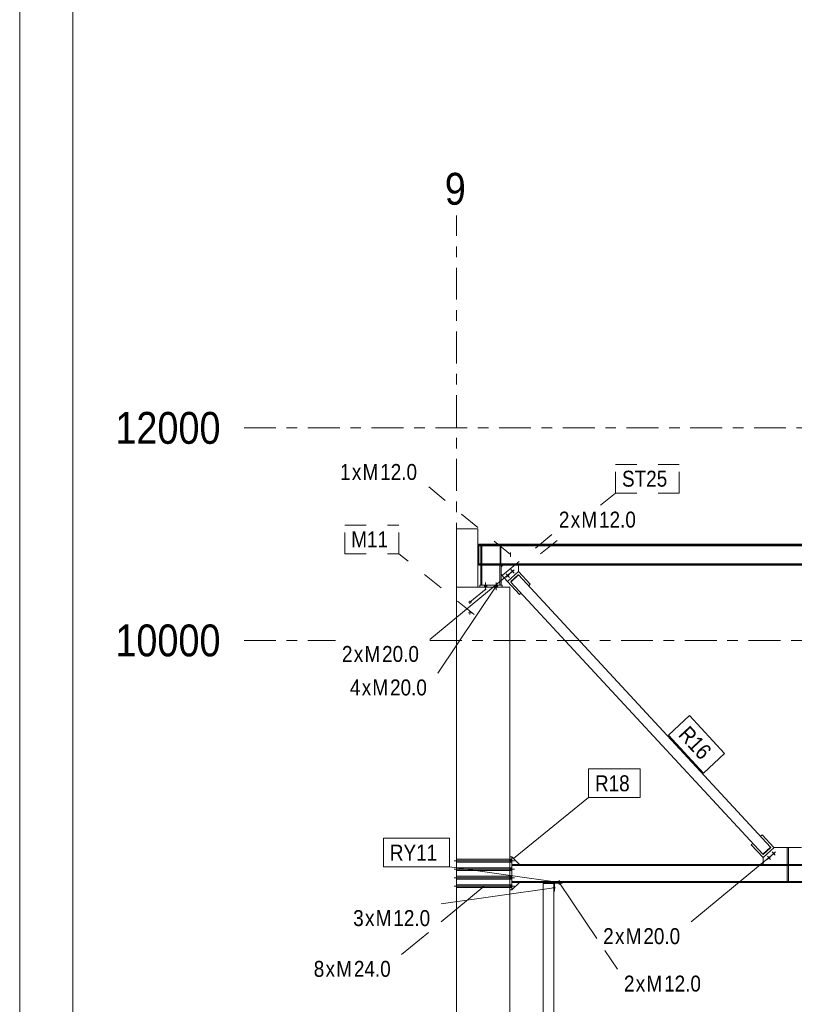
# Model space of a CAD drawing. Header units: millimetres. Extents: x -981 to 119, y -271 to 339.
# Tile 3 of 16: x -981 to -908, y 66 to 158. Entities that reach past the tile are written whole.
import ezdxf

# ---------------------------------------------------------------- set-up
doc = ezdxf.new("R2010")
doc.units = ezdxf.units.MM
for name, pattern in [('XKITLINE00', [0]), ('XKITLINE02', [4, 2, -2]), ('XKITLINE03', [6, 3, -1, 1, -1])]:
    doc.linetypes.add(name, pattern=pattern)
for name, color, linetype, lineweight in [('Arkusz rysunku', 3, 'Continuous', 0), ('Element', 2, 'Continuous', 0), ('Spoina', 1, 'Continuous', 0), ('Znak elementu', 2, 'Continuous', 0), ('Znak śruby', 4, 'Continuous', 0), ('Śruba', 3, 'Continuous', 0)]:
    doc.layers.add(name, color=color, linetype=linetype, lineweight=lineweight)
doc.styles.add('ARIAL', font='ARIAL.TTF')

msp = doc.modelspace()

# ---------------------------------------------------------------- hatches: boundary and pattern name
at = {"layer": 'Śruba'}
for points in [[(-934.829, 106.438), (-934.835, 106.447), (-934.84, 106.456), (-934.845, 106.466), (-934.848, 106.476), (-934.85, 106.487), (-934.851, 106.498), (-934.851, 106.508), (-934.85, 106.519), (-934.848, 106.53), (-934.845, 106.54), (-934.841, 106.55), (-934.836, 106.56), (-934.83, 106.569), (-934.824, 106.577), (-934.816, 106.585), (-934.808, 106.592), (-934.799, 106.598), (-934.79, 106.603), (-934.78, 106.607), (-934.769, 106.61), (-934.759, 106.613), (-934.748, 106.614), (-934.737, 106.614), (-934.726, 106.613), (-934.716, 106.611), (-934.705, 106.608), (-934.695, 106.604), (-934.686, 106.599), (-934.677, 106.593), (-934.668, 106.586), (-934.661, 106.579), (-934.654, 106.571), (-934.648, 106.562), (-934.643, 106.552), (-934.638, 106.542), (-934.635, 106.532), (-934.633, 106.521), (-934.632, 106.511), (-934.632, 106.5), (-934.632, 106.489), (-934.634, 106.478), (-934.637, 106.468), (-934.642, 106.458), (-934.646, 106.449), (-934.652, 106.439), (-934.659, 106.431), (-934.667, 106.423), (-934.675, 106.416), (-934.684, 106.41), (-934.693, 106.405), (-934.703, 106.401), (-934.714, 106.398), (-934.724, 106.395), (-934.735, 106.394), (-934.746, 106.394), (-934.756, 106.395), (-934.767, 106.397), (-934.777, 106.4), (-934.787, 106.404), (-934.797, 106.409), (-934.806, 106.415), (-934.814, 106.422), (-934.822, 106.429)], [(-935.269, 106.03), (-935.275, 106.039), (-935.281, 106.048), (-935.285, 106.058), (-935.288, 106.069), (-935.29, 106.079), (-935.292, 106.09), (-935.292, 106.101), (-935.291, 106.111), (-935.289, 106.122), (-935.286, 106.132), (-935.282, 106.142), (-935.277, 106.152), (-935.271, 106.161), (-935.264, 106.169), (-935.256, 106.177), (-935.248, 106.184), (-935.239, 106.19), (-935.23, 106.195), (-935.22, 106.2), (-935.21, 106.203), (-935.199, 106.205), (-935.188, 106.206), (-935.177, 106.206), (-935.167, 106.205), (-935.156, 106.203), (-935.146, 106.2), (-935.136, 106.196), (-935.126, 106.191), (-935.117, 106.185), (-935.109, 106.179), (-935.101, 106.171), (-935.094, 106.163), (-935.088, 106.154), (-935.083, 106.145), (-935.079, 106.135), (-935.075, 106.124), (-935.073, 106.114), (-935.072, 106.103), (-935.072, 106.092), (-935.073, 106.081), (-935.075, 106.071), (-935.078, 106.06), (-935.082, 106.05), (-935.087, 106.041), (-935.093, 106.032), (-935.099, 106.023), (-935.107, 106.016), (-935.115, 106.009), (-935.124, 106.003), (-935.134, 105.998), (-935.144, 105.993), (-935.154, 105.99), (-935.164, 105.988), (-935.175, 105.987), (-935.186, 105.987), (-935.197, 105.987), (-935.207, 105.989), (-935.218, 105.992), (-935.228, 105.997), (-935.237, 106.001), (-935.246, 106.007), (-935.255, 106.014), (-935.262, 106.022)], [(-937.16, 105), (-937.38, 105), (-937.38, 105.2), (-937.16, 105.2)], [(-936.16, 105), (-936.38, 105), (-936.38, 105.2), (-936.16, 105.2)], [(-910.064, 80.013), (-910.058, 80.004), (-910.053, 79.995), (-910.049, 79.985), (-910.045, 79.975), (-910.043, 79.964), (-910.042, 79.953), (-910.042, 79.943), (-910.043, 79.932), (-910.045, 79.921), (-910.048, 79.911), (-910.052, 79.901), (-910.057, 79.891), (-910.063, 79.882), (-910.07, 79.874), (-910.077, 79.866), (-910.085, 79.859), (-910.094, 79.853), (-910.104, 79.848), (-910.114, 79.844), (-910.124, 79.84), (-910.135, 79.838), (-910.145, 79.837), (-910.156, 79.837), (-910.167, 79.838), (-910.177, 79.84), (-910.188, 79.843), (-910.198, 79.847), (-910.207, 79.852), (-910.216, 79.858), (-910.225, 79.864), (-910.233, 79.872), (-910.239, 79.88), (-910.246, 79.889), (-910.251, 79.899), (-910.255, 79.909), (-910.258, 79.919), (-910.26, 79.929), (-910.262, 79.94), (-910.262, 79.951), (-910.261, 79.962), (-910.259, 79.972), (-910.256, 79.983), (-910.252, 79.993), (-910.247, 80.002), (-910.241, 80.011), (-910.234, 80.02), (-910.227, 80.027), (-910.218, 80.034), (-910.209, 80.04), (-910.2, 80.046), (-910.19, 80.05), (-910.18, 80.053), (-910.169, 80.055), (-910.158, 80.057), (-910.148, 80.057), (-910.137, 80.056), (-910.126, 80.054), (-910.116, 80.051), (-910.106, 80.047), (-910.096, 80.042), (-910.087, 80.036), (-910.079, 80.029), (-910.071, 80.021)], [(-940, 79.139), (-940, 79.399), (-935, 79.399), (-935, 79.139)], [(-940, 79.139), (-940, 79.399), (-935, 79.399), (-935, 79.139)], [(-934.99, 79.139), (-934.99, 79.399), (-934.79, 79.399), (-934.79, 79.139)], [(-934.99, 79.139), (-934.99, 79.399), (-934.79, 79.399), (-934.79, 79.139)], [(-910.504, 79.606), (-910.498, 79.597), (-910.493, 79.587), (-910.489, 79.577), (-910.486, 79.567), (-910.483, 79.556), (-910.482, 79.546), (-910.482, 79.535), (-910.483, 79.524), (-910.485, 79.514), (-910.488, 79.503), (-910.492, 79.493), (-910.497, 79.484), (-910.503, 79.475), (-910.51, 79.466), (-910.517, 79.458), (-910.526, 79.451), (-910.535, 79.445), (-910.544, 79.44), (-910.554, 79.436), (-910.564, 79.433), (-910.575, 79.43), (-910.586, 79.429), (-910.596, 79.429), (-910.607, 79.43), (-910.618, 79.432), (-910.628, 79.435), (-910.638, 79.439), (-910.648, 79.444), (-910.657, 79.45), (-910.665, 79.457), (-910.673, 79.464), (-910.68, 79.473), (-910.686, 79.482), (-910.691, 79.491), (-910.695, 79.501), (-910.699, 79.511), (-910.701, 79.522), (-910.702, 79.533), (-910.702, 79.543), (-910.701, 79.554), (-910.699, 79.565), (-910.696, 79.575), (-910.692, 79.585), (-910.687, 79.595), (-910.681, 79.604), (-910.674, 79.612), (-910.667, 79.62), (-910.659, 79.627), (-910.65, 79.633), (-910.64, 79.638), (-910.63, 79.642), (-910.62, 79.646), (-910.609, 79.648), (-910.599, 79.649), (-910.588, 79.649), (-910.577, 79.648), (-910.566, 79.646), (-910.556, 79.643), (-910.546, 79.639), (-910.537, 79.634), (-910.528, 79.628), (-910.519, 79.621), (-910.511, 79.614)], [(-940, 78.339), (-940, 78.599), (-935, 78.599), (-935, 78.339)], [(-940, 78.339), (-940, 78.599), (-935, 78.599), (-935, 78.339)], [(-934.99, 78.339), (-934.99, 78.599), (-934.79, 78.599), (-934.79, 78.339)], [(-934.99, 78.339), (-934.99, 78.599), (-934.79, 78.599), (-934.79, 78.339)], [(-940, 77.539), (-940, 77.799), (-935, 77.799), (-935, 77.539)], [(-940, 77.539), (-940, 77.799), (-935, 77.799), (-935, 77.539)], [(-940, 76.739), (-940, 76.999), (-935, 76.999), (-935, 76.739)], [(-940, 76.739), (-940, 76.999), (-935, 76.999), (-935, 76.739)], [(-934.99, 77.539), (-934.99, 77.799), (-934.79, 77.799), (-934.79, 77.539)], [(-934.99, 77.539), (-934.99, 77.799), (-934.79, 77.799), (-934.79, 77.539)], [(-934.99, 76.739), (-934.99, 76.999), (-934.79, 76.999), (-934.79, 76.739)], [(-934.99, 76.739), (-934.99, 76.999), (-934.79, 76.999), (-934.79, 76.739)], [(-930.42, 77.309), (-930.28, 77.309), (-930.28, 77.214), (-930.42, 77.214)], [(-930.42, 77.309), (-930.28, 77.309), (-930.28, 77.214), (-930.42, 77.214)], [(-930.42, 77.214), (-930.28, 77.214), (-930.28, 77.154), (-930.42, 77.154)], [(-930.42, 77.214), (-930.28, 77.214), (-930.28, 77.154), (-930.42, 77.154)], [(-930.85, 76.784), (-930.85, 76.644), (-930.88, 76.644), (-930.88, 76.784)], [(-930.85, 76.784), (-930.85, 76.644), (-930.88, 76.644), (-930.88, 76.784)], [(-930.85, 76.784), (-930.85, 76.644), (-930.88, 76.644), (-930.88, 76.784)], [(-930.79, 76.784), (-930.79, 76.644), (-930.85, 76.644), (-930.85, 76.784)], [(-930.79, 76.784), (-930.79, 76.644), (-930.85, 76.644), (-930.85, 76.784)], [(-930.79, 76.784), (-930.79, 76.644), (-930.85, 76.644), (-930.85, 76.784)]]:
    msp.add_hatch(color=256, dxfattribs=at).paths.add_polyline_path(points, flags=17)

# ---------------------------------------------------------------- linework, layer by layer
at = {"layer": 'Arkusz rysunku', "linetype": 'XKITLINE00', "lineweight": 0}
for p, q in [((-981.125, 339), (-981.125, -271)), ((-976.125, 334), (-976.125, -266))]:
    msp.add_line(p, q, dxfattribs=at)
at = {"layer": 'Element', "linetype": 'XKITLINE00', "lineweight": 0}
for p, q in [((-940, 105), (-940, 110.5)), ((-940, 110.5), (-938, 110.5)), ((-938, 110.5), (-938, 105)), ((-937.9, 109.05), (-937.9, 107.088)), ((-937.9, 109.05), (-832.55, 109.05)), ((-937.9, 108.987), (-832.55, 108.987)), ((-937.9, 108.887), (-832.55, 108.887)), ((-937.71, 107.193), (-937.71, 108.887)), ((-937.71, 108.882), (-937.63, 108.882)), ((-937.63, 108.887), (-937.63, 107.193)), ((-935.91, 107.193), (-935.91, 108.887)), ((-935.91, 108.882), (-935.83, 108.882)), ((-935.83, 108.887), (-935.83, 107.193)), ((-937.9, 107.218), (-937.71, 107.218)), ((-937.9, 107.188), (-832.55, 107.188)), ((-937.9, 107.088), (-832.55, 107.088)), ((-937.72, 105.2), (-937.72, 107.088)), ((-937.63, 107.193), (-937.71, 107.193)), ((-937.63, 107.218), (-935.91, 107.218)), ((-937.62, 105.2), (-937.62, 107.088)), ((-935.92, 105.2), (-935.92, 107.088)), ((-935.83, 107.193), (-935.91, 107.193)), ((-935.83, 107.218), (-880.04, 107.218)), ((-935.82, 105.2), (-935.82, 107.088)), ((-935.82, 106.917), (-935.649, 107.088)), ((-934.176, 107.088), (-934.176, 106.482)), ((-935.203, 105.531), (-935.82, 106.196)), ((-934.176, 106.482), (-935.203, 105.531)), ((-934.202, 106.186), (-934.906, 105.534)), ((-934.894, 105.491), (-934.16, 106.17)), ((-934.175, 106.157), (-934.202, 106.186)), ((-933.062, 105.279), (-934.176, 106.482)), ((-910.44, 80.552), (-934.16, 106.17)), ((-940, 0), (-940, 105)), ((-940, 105), (-935, 105)), ((-938, 105), (-940, 105)), ((-937.82, 105), (-937.82, 105.2)), ((-937.82, 105.2), (-935.72, 105.2)), ((-935.72, 105.2), (-935.72, 105)), ((-935.204, 105.531), (-934.089, 104.328)), ((-935, 0), (-935, 105)), ((-934.906, 105.534), (-934.879, 105.505)), ((-911.174, 79.873), (-934.894, 105.491)), ((-933.209, 105.143), (-933.062, 105.279)), ((-934.089, 104.328), (-933.942, 104.464)), ((-911.391, 81.58), (-911.244, 81.715)), ((-910.13, 80.512), (-911.244, 81.715)), ((-912.272, 80.764), (-912.125, 80.9)), ((-911.157, 79.561), (-912.272, 80.764)), ((-911.174, 79.873), (-910.44, 80.552)), ((-911.132, 79.857), (-911.159, 79.886)), ((-910.117, 80.524), (-911.157, 79.561)), ((-911.132, 79.857), (-910.427, 80.509)), ((-910.427, 80.509), (-910.455, 80.539)), ((-907.526, 80.524), (-910.117, 80.524)), ((-908.872, 80.524), (-908.872, 78.924)), ((-908.872, 80.524), (-908.772, 80.524)), ((-908.772, 80.524), (-908.772, 78.924)), ((-934.79, 79.624), (-934.99, 79.624)), ((-934.99, 79.624), (-934.99, 76.514)), ((-934.09, 78.924), (-934.79, 79.624)), ((-934.79, 79.624), (-934.79, 76.514)), ((-934.79, 78.924), (-880.85, 78.924)), ((-934.79, 78.829), (-880.85, 78.829)), ((-911.157, 79.561), (-911.157, 78.924)), ((-908.872, 78.924), (-908.772, 78.924)), ((-908.772, 78.824), (-908.872, 78.824)), ((-908.872, 78.824), (-908.872, 77.314)), ((-908.772, 78.824), (-908.772, 77.314)), ((-934.79, 77.309), (-880.85, 77.309)), ((-934.79, 76.514), (-934.09, 77.214)), ((-934.79, 77.214), (-930.85, 77.214)), ((-930.85, 77.114), (-931.85, 77.114)), ((-931.85, 77.114), (-931.85, 0.1)), ((-930.85, 77.214), (-930.05, 77.214)), ((-930.85, 77.114), (-930.85, 77.214)), ((-930.85, 77.114), (-930.85, 0.1)), ((-930.05, 77.154), (-930.79, 77.154)), ((-930.79, 77.154), (-930.79, 76.414)), ((-930.05, 77.214), (-930.05, 77.154)), ((-930.05, 77.214), (-880.85, 77.214)), ((-908.772, 77.314), (-908.872, 77.314)), ((-934.79, 76.514), (-934.99, 76.514)), ((-930.79, 76.414), (-930.85, 76.414))]:
    msp.add_line(p, q, dxfattribs=at)
at = {"layer": 'Spoina', "linetype": 'XKITLINE03', "lineweight": 0}
for p, q in [((-940, -5.928), (-940, 140)), ((-960, 120), (-893.047, 120)), ((-960, 100), (-951.392, 100)), ((-942.52, 100), (-867.844, 100))]:
    msp.add_line(p, q, dxfattribs=at)
at = {"layer": 'Znak elementu', "linetype": 'XKITLINE02', "lineweight": 0}
for p, q in [((-925.032, 116.569), (-919.051, 116.569)), ((-925.032, 113.869), (-925.032, 116.569)), ((-919.051, 113.869), (-919.051, 116.569)), ((-926.453, 112.719), (-925.032, 113.869)), ((-925.032, 113.869), (-919.051, 113.869)), ((-950.517, 110.855), (-945.426, 110.855)), ((-950.517, 108.155), (-950.517, 110.855)), ((-945.426, 108.155), (-945.426, 110.855)), ((-932.103, 108.148), (-929.79, 110.019)), ((-950.517, 108.155), (-945.426, 108.155)), ((-938.355, 102.434), (-945.426, 108.155))]:
    msp.add_line(p, q, dxfattribs=at)
at = {"layer": 'Znak elementu', "linetype": 'XKITLINE00', "lineweight": 0}
for p, q in [((-920.061, 91.091), (-918.08, 92.925)), ((-918.08, 92.925), (-914.772, 89.352)), ((-920.061, 91.091), (-916.753, 87.518)), ((-916.753, 87.518), (-914.772, 89.352)), ((-927.576, 87.902), (-922.707, 87.902)), ((-927.576, 85.202), (-927.576, 87.902)), ((-922.707, 85.202), (-922.707, 87.902)), ((-934.647, 79.481), (-927.576, 85.202)), ((-927.576, 85.202), (-922.707, 85.202)), ((-946.885, 81.378), (-940.681, 81.378)), ((-946.885, 78.678), (-946.885, 81.378)), ((-940.681, 78.678), (-940.681, 81.378)), ((-946.885, 78.678), (-940.681, 78.678)), ((-930.055, 77.181), (-940.681, 78.678))]:
    msp.add_line(p, q, dxfattribs=at)
at = {"layer": 'Znak śruby', "linetype": 'XKITLINE02', "lineweight": 0}
for p, q in [((-934.919, 108.072), (-942.697, 114.5)), ((-938.75, 103.591), (-930.972, 110.019))]:
    msp.add_line(p, q, dxfattribs=at)
at = {"layer": 'Znak śruby', "linetype": 'XKITLINE00', "lineweight": 0}
for p, q in [((-934.741, 106.504), (-942.52, 100.076)), ((-936.27, 105.1), (-941.77, 96.924)), ((-910.152, 79.947), (-917.93, 73.519)), ((-930.35, 77.231), (-926.803, 71.958)), ((-937.395, 76.869), (-941.461, 73.509)), ((-930.835, 76.714), (-941.461, 75.217)), ((-942.661, 72.517), (-945.173, 70.441)), ((-926.036, 70.819), (-924.85, 69.055))]:
    msp.add_line(p, q, dxfattribs=at)
at = {"layer": 'Śruba', "linetype": 'XKITLINE02', "lineweight": 0}
for p, q in [((-934.919, 108.272), (-934.919, 107.872)), ((-937.38, 105), (-937.38, 105.2)), ((-937.27, 104.74), (-937.27, 105.46)), ((-937.16, 105), (-937.16, 105.2)), ((-936.38, 105), (-936.38, 105.2)), ((-936.27, 104.74), (-936.27, 105.46)), ((-936.16, 105), (-936.16, 105.2))]:
    msp.add_line(p, q, dxfattribs=at)
at = {"layer": 'Śruba', "linetype": 'XKITLINE00', "lineweight": 0}
for p, q in [((-934.903, 106.355), (-934.58, 106.654)), ((-934.592, 106.343), (-934.891, 106.666)), ((-935.343, 105.947), (-935.02, 106.246)), ((-935.032, 105.935), (-935.331, 106.258)), ((-937.38, 105), (-937.38, 105.2)), ((-937.27, 104.74), (-937.27, 105.46)), ((-937.16, 105), (-937.16, 105.2)), ((-936.38, 105), (-936.38, 105.2)), ((-936.27, 104.74), (-936.27, 105.46)), ((-936.16, 105), (-936.16, 105.2)), ((-938.89, 103.591), (-938.797, 103.591)), ((-938.75, 103.731), (-938.75, 103.638)), ((-938.75, 103.451), (-938.75, 103.544)), ((-938.61, 103.591), (-938.703, 103.591)), ((-938.89, 102.591), (-938.797, 102.591)), ((-938.75, 102.731), (-938.75, 102.638)), ((-938.75, 102.451), (-938.75, 102.544)), ((-938.61, 102.591), (-938.703, 102.591)), ((-910.431, 79.689), (-910.754, 79.39)), ((-910.742, 79.701), (-910.443, 79.378)), ((-909.99, 80.096), (-910.313, 79.797)), ((-910.301, 80.108), (-910.002, 79.785)), ((-940.24, 79.269), (-934.55, 79.269)), ((-940.24, 79.269), (-934.55, 79.269)), ((-940, 79.399), (-935, 79.399)), ((-940, 79.399), (-935, 79.399)), ((-940, 79.139), (-935, 79.139)), ((-940, 79.139), (-935, 79.139)), ((-934.99, 79.399), (-934.79, 79.399)), ((-934.99, 79.399), (-934.79, 79.399)), ((-934.99, 79.139), (-934.79, 79.139)), ((-934.99, 79.139), (-934.79, 79.139)), ((-940.24, 78.469), (-934.55, 78.469)), ((-940.24, 78.469), (-934.55, 78.469)), ((-940, 78.599), (-935, 78.599)), ((-940, 78.599), (-935, 78.599)), ((-940, 78.339), (-935, 78.339)), ((-940, 78.339), (-935, 78.339)), ((-934.99, 78.599), (-934.79, 78.599)), ((-934.99, 78.599), (-934.79, 78.599)), ((-934.99, 78.339), (-934.79, 78.339)), ((-934.99, 78.339), (-934.79, 78.339)), ((-940.24, 77.669), (-934.55, 77.669)), ((-940.24, 77.669), (-934.55, 77.669)), ((-940, 77.799), (-935, 77.799)), ((-940, 77.799), (-935, 77.799)), ((-940, 77.539), (-935, 77.539)), ((-940, 77.539), (-935, 77.539)), ((-940, 76.999), (-935, 76.999)), ((-940, 76.999), (-935, 76.999)), ((-934.99, 77.799), (-934.79, 77.799)), ((-934.99, 77.799), (-934.79, 77.799)), ((-934.99, 77.539), (-934.79, 77.539)), ((-934.99, 77.539), (-934.79, 77.539)), ((-934.99, 76.999), (-934.79, 76.999)), ((-934.99, 76.999), (-934.79, 76.999)), ((-930.42, 77.214), (-930.42, 77.309)), ((-930.42, 77.214), (-930.42, 77.309)), ((-930.42, 77.154), (-930.42, 77.214)), ((-930.42, 77.154), (-930.42, 77.214)), ((-930.35, 77.031), (-930.35, 77.431)), ((-930.35, 77.031), (-930.35, 77.431)), ((-930.28, 77.214), (-930.28, 77.309)), ((-930.28, 77.214), (-930.28, 77.309)), ((-930.28, 77.154), (-930.28, 77.214)), ((-930.28, 77.154), (-930.28, 77.214)), ((-940.24, 76.869), (-934.55, 76.869)), ((-940.24, 76.869), (-934.55, 76.869)), ((-940, 76.739), (-935, 76.739)), ((-940, 76.739), (-935, 76.739)), ((-934.99, 76.739), (-934.79, 76.739)), ((-934.99, 76.739), (-934.79, 76.739)), ((-930.985, 76.714), (-930.685, 76.714)), ((-930.985, 76.714), (-930.685, 76.714)), ((-930.985, 76.714), (-930.685, 76.714)), ((-930.88, 76.784), (-930.85, 76.784)), ((-930.88, 76.784), (-930.85, 76.784)), ((-930.88, 76.784), (-930.85, 76.784)), ((-930.88, 76.644), (-930.85, 76.644)), ((-930.88, 76.644), (-930.85, 76.644)), ((-930.88, 76.644), (-930.85, 76.644)), ((-930.85, 76.784), (-930.79, 76.784)), ((-930.85, 76.784), (-930.79, 76.784)), ((-930.85, 76.784), (-930.79, 76.784)), ((-930.85, 76.644), (-930.79, 76.644)), ((-930.85, 76.644), (-930.79, 76.644)), ((-930.85, 76.644), (-930.79, 76.644))]:
    msp.add_line(p, q, dxfattribs=at)

# ---------------------------------------------------------------- texts
at = {"layer": 'Spoina', "style": 'ARIAL', "width": 0.85}
for s, p in [('9', (-941.113, 141)), ('12000', (-972.125, 118.5)), ('10000', (-972.125, 98.5))]:
    msp.add_text(s, height=3, dxfattribs=at).set_placement(p)
at = {"layer": 'Znak elementu', "style": 'ARIAL', "width": 0.85}
for s, p in [('ST25', (-924.432, 114.469)), ('M11', (-949.917, 108.755)), ('R18', (-926.976, 85.802)), ('RY11', (-946.285, 79.278))]:
    msp.add_text(s, height=1.5, dxfattribs=at).set_placement(p)
msp.add_text('R16', height=1.5, rotation=-47.20599, dxfattribs=at).set_placement((-919.213, 91.058))
at = {"layer": 'Znak śruby', "style": 'ARIAL', "width": 0.85}
for s, p in [('1', (-950.97, 115.1)), ('x', (-949.858, 115.1)), ('M', (-948.857, 115.1)), ('12.0', (-947.191, 115.1)), ('2', (-930.372, 110.619)), ('M', (-928.259, 110.619)), ('12.0', (-926.593, 110.619)), ('x', (-929.259, 110.619)), ('2', (-950.792, 97.976)), ('M', (-948.679, 97.976)), ('20.0', (-947.013, 97.976)), ('x', (-949.68, 97.976)), ('4', (-950.043, 94.824)), ('x', (-948.93, 94.824)), ('M', (-947.93, 94.824)), ('20.0', (-946.264, 94.824)), ('3', (-949.734, 73.117)), ('x', (-948.621, 73.117)), ('M', (-947.621, 73.117)), ('12.0', (-945.955, 73.117)), ('2', (-926.203, 71.419)), ('x', (-925.09, 71.419)), ('M', (-924.09, 71.419)), ('20.0', (-922.423, 71.419)), ('8', (-953.446, 68.341)), ('M', (-951.333, 68.341)), ('24.0', (-949.667, 68.341)), ('x', (-952.333, 68.341)), ('2', (-924.25, 66.955)), ('x', (-923.137, 66.955)), ('M', (-922.137, 66.955)), ('12.0', (-920.471, 66.955))]:
    msp.add_text(s, height=1.5, dxfattribs=at).set_placement(p)

doc.saveas('drawing.dxf')
